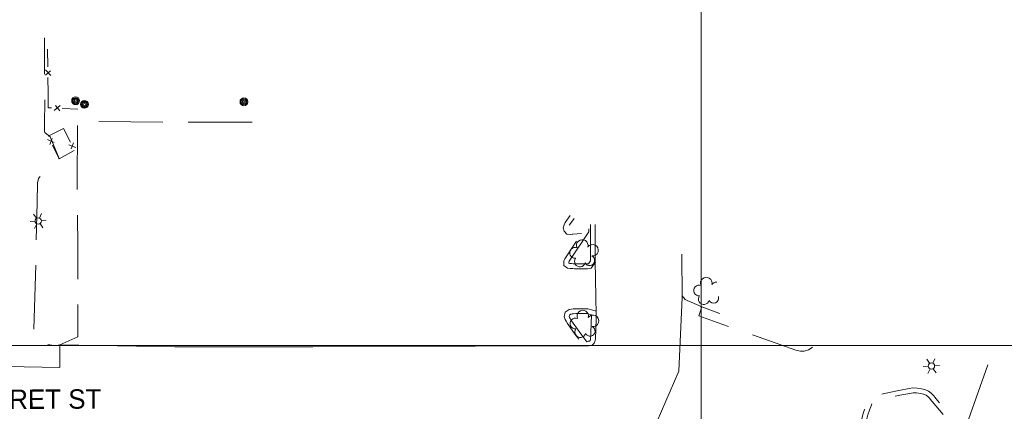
# Model space of a CAD drawing. Header units: feet. Extents: x 386237 to 388503, y 96958 to 98533.
# Tile 14 of 15: x 387648 to 388156, y 97966 to 98168. Entities that reach past the tile are written whole.
import ezdxf

# ---------------------------------------------------------------- set-up
doc = ezdxf.new("R2010")
doc.units = ezdxf.units.FT
doc.header["$MEASUREMENT"] = 0
doc.linetypes.add('DGN Style 3', pattern=[46.134438, 32.95317, -13.181268])
doc.linetypes.add('DGN Style 5', pattern=[23.067219, 9.885951, -13.181268])
for name, color, linetype, lineweight in [('E_DWY', 3, 'DGN Style 3', 0), ('E_LAND_Vegetation', 20, 'Continuous', 0), ('E_MAP_GridLines', 150, 'Continuous', 0), ('E_MAP_Limits', 20, 'DGN Style 3', 0), ('E_MISCPROP', 43, 'Continuous', 0), ('E_MISCPROP_Railing', 43, 'Continuous', 0), ('E_PATH_Sidewalk', 3, 'DGN Style 5', 0), ('E_RDWY', 30, 'Continuous', 13), ('E_RDWY_Name', 30, 'Continuous', 0)]:
    doc.layers.add(name, color=color, linetype=linetype, lineweight=lineweight)
doc.styles.add('Style-IGR_FONT_0', font='IGR_FONT_0.shx')

# ---------------------------------------------------------------- blocks, each defined once
blk = doc.blocks.new('POLE_4')
at = {"layer": 'E_MISCPROP', "color": 1, "linetype": 'Continuous', "lineweight": 0}
for centre, radius in [((-0.01, 0.02), 2.02), ((-0.01, 0.03), 1.52), ((0, -0.01), 1.01), ((0, 0), 0.502)]:
    blk.add_circle(centre, radius, dxfattribs=at)
blk = doc.blocks.new('LTP_4')
at = {"layer": 'E_MISCPROP', "color": 1, "linetype": 'Continuous', "lineweight": 0}
for p, q in [((-1.63, 0.07), (-4.24, 0.14)), ((-0.8, 1.43), (-2, 3.73)), ((0.9, 1.42), (2.27, 3.65)), ((-0.88, -1.42), (-2.24, -3.61)), ((0.76, -1.47), (2, -3.65)), ((1.64, -0.02), (4.16, -0.09))]:
    blk.add_line(p, q, dxfattribs=at)
blk.add_circle((0, 0), 1.64, dxfattribs=at)
blk = doc.blocks.new('LTP_9')
at = {"layer": 'E_MISCPROP', "color": 1, "linetype": 'Continuous', "lineweight": 0}
for p, q in [((-1.63, 0.07), (-4.24, 0.14)), ((-0.8, 1.43), (-2, 3.73)), ((0.9, 1.42), (2.27, 3.65)), ((-0.88, -1.42), (-2.24, -3.61)), ((0.76, -1.47), (2, -3.65)), ((1.64, -0.02), (4.16, -0.09))]:
    blk.add_line(p, q, dxfattribs=at)
blk.add_circle((0, 0), 1.64, dxfattribs=at)
blk = doc.blocks.new('TREE_5')
at = {"layer": 'E_LAND_Vegetation', "color": 94, "linetype": 'Continuous', "lineweight": 0}
for centre, radius, start, end in [((-1.47, 4.28), 2.78, 1.3944, 209.1674), ((3.57, 2.42), 2.97, 278.4235, 139.6574), ((-4.47, 0.2), 2.78, 78.0714, 279.0825), ((-2.01, -4.2), 2.61, 140.7796, 358.7122), ((3.46, -3.43), 2.97, 196.0743, 79.0476)]:
    blk.add_arc(centre, radius, start, end, dxfattribs=at)

msp = doc.modelspace()

# ---------------------------------------------------------------- linework, layer by layer
at = {"layer": 'E_DWY', "color": 2, "linetype": 'DGN Style 3', "lineweight": 0, "flags": 128}
for points in [[(387768.17, 98115.21), (387727.04, 98115.14), (387678.03, 98115.54), (387677.75, 98082.95), (387678.09, 98050.97), (387678.23, 98015.09), (387678.2, 98004.59), (387668.82, 98000.41), (387666.9, 98000.07), (387664.73, 98000.17), (387659.99, 98000.98), (387657.75, 98001.72), (387656.29, 98002.32), (387655.6, 98003.22), (387655.32, 98004), (387655.8, 98019.59), (387656.47, 98043.31), (387657.19, 98073.74), (387657.39, 98083.88), (387657.92, 98086.17), (387658.36, 98086.88), (387660.99, 98090.23), (387665.74, 98094.67), (387668.5, 98096.45), (387663.8, 98107.56), (387661.09, 98109.87), (387660.91, 98110.22), (387661, 98117.47), (387661.12, 98122.97), (387660.95, 98131.89), (387661.02, 98158.62)], [(387938.24, 98057.77), (387933.79, 98057.46), (387933.37, 98057.39), (387932.42, 98057.25), (387930.56, 98057.43), (387929.19, 98058.95), (387928.77, 98060.75), (387929.21, 98062.19), (387929.8, 98063.48), (387932.35, 98067.02)], [(387942.84, 98043.76), (387941.79, 98042.19), (387941.16, 98042.07), (387934.65, 98042.13), (387933.84, 98042.18), (387933.07, 98042.24), (387932.46, 98042.24), (387931.95, 98042.29), (387931.59, 98042.55), (387931.6, 98043.03), (387931.83, 98043.46), (387932.13, 98043.97), (387941.92, 98058.6), (387942.05, 98060.54), (387933.52, 98059.95), (387932.99, 98059.87), (387932.35, 98059.77), (387931.77, 98059.82), (387931.48, 98060.15), (387931.36, 98060.66), (387931.55, 98061.29), (387931.97, 98062.21), (387934.38, 98065.56)], [(387945.35, 98043.1), (387944.92, 98042.37), (387943.28, 98039.93), (387941.38, 98039.56), (387934.55, 98039.63), (387933.67, 98039.69), (387932.98, 98039.74), (387932.33, 98039.74), (387931.02, 98039.87), (387929.06, 98041.3), (387929.11, 98043.68), (387929.66, 98044.68), (387930.01, 98045.3), (387938.32, 98057.72)], [(387990.2, 98025.57), (387991.73, 98023.83), (387992.83, 98023.18), (387994.79, 98022.33), (388000.35, 98020.06), (387998.8, 98015.36), (388008.18, 98011.95), (388021.8, 98007.14), (388029.9, 98004.28), (388041.17, 98000.39), (388048.85, 97997.66), (388051.23, 97997.07), (388053.11, 97997.11), (388055.46, 97997.83), (388057.3, 97998.97), (388058.09, 98000.04), (388058.94, 98001.49), (388059.5, 98002.95), (388059.78, 98003.81), (388059.9, 98004.38), (388059.88, 98005.48), (388059.71, 98005.9), (388059.37, 98006.49), (388058.11, 98007.98), (388057.21, 98008.59), (388057.12, 98008.63)], [(387945.76, 98017.72), (387944.02, 98018.26), (387941.47, 98019.03), (387939.15, 98019.01), (387937.97, 98019.03), (387936.66, 98019.01), (387935.21, 98019), (387933.92, 98018.87), (387933.1, 98018.79), (387931.82, 98018.6), (387929.75, 98017.24), (387929.26, 98014.84), (387929.81, 98013.39), (387930.29, 98012.64), (387930.99, 98011.46), (387934.96, 98005.75), (387936.33, 98003.93), (387938.88, 98000.52), (387939.35, 97999.87)], [(387943.3, 98015.86), (387941.11, 98016.53), (387939.13, 98016.51), (387937.97, 98016.53), (387936.7, 98016.51), (387935.34, 98016.5), (387934.16, 98016.38), (387933.41, 98016.31), (387932.74, 98016.21), (387932, 98015.72), (387931.86, 98015.05), (387932.06, 98014.52), (387932.42, 98013.95), (387933.09, 98012.8), (387936.99, 98007.21), (387938.33, 98005.43), (387940.88, 98002.02)], [(388105.39, 97949.3), (388087.7, 97955.69), (388086.51, 97956.14), (388085.57, 97956.64), (388084.66, 97957.19), (388083.84, 97957.98), (388083.14, 97959.12), (388082.76, 97960.68), (388082.96, 97962.12), (388083.32, 97963.77), (388083.85, 97965.55), (388084.39, 97967.03), (388084.79, 97968.09), (388085.18, 97969.08), (388085.47, 97969.82), (388085.77, 97970.74), (388086.08, 97971.59), (388086.98, 97973.16), (388088.37, 97973.94), (388089.33, 97974.2), (388090.06, 97974.38), (388094.62, 97975.3), (388102.03, 97976.94), (388107.31, 97977.84), (388109.3, 97978.23), (388111.47, 97978.07), (388113.74, 97977.7), (388115.51, 97977.4), (388117.44, 97976.57), (388118.82, 97975.5), (388119.96, 97974.27), (388120.79, 97973.19), (388121.18, 97972.77), (388126.78, 97966.05)], [(388106.24, 97951.65), (388088.57, 97958.03), (388087.54, 97958.42), (388086.81, 97958.81), (388086.2, 97959.19), (388085.8, 97959.56), (388085.47, 97960.09), (388085.3, 97960.81), (388085.42, 97961.68), (388085.74, 97963.15), (388086.23, 97964.76), (388086.74, 97966.17), (388087.12, 97967.2), (388087.5, 97968.16), (388087.83, 97968.98), (388088.13, 97969.92), (388088.35, 97970.54), (388088.8, 97971.31), (388089.33, 97971.61), (388089.96, 97971.78), (388090.6, 97971.94), (388095.14, 97972.86), (388102.51, 97974.49), (388107.76, 97975.38), (388109.46, 97975.71), (388111.18, 97975.59), (388113.34, 97975.24), (388114.8, 97974.99), (388116.16, 97974.4), (388117.13, 97973.65), (388118.05, 97972.66), (388118.88, 97971.58), (388119.29, 97971.13), (388124.86, 97964.45)]]:
    msp.add_lwpolyline(points, dxfattribs=at)
at = {"layer": 'E_LAND_Vegetation', "color": 94, "linetype": 'Continuous', "lineweight": 0}
for centre, radius, start, end in [((388002.63, 98032.25), 2.97, 344.41, 205.6439), ((387998.88, 98028.4), 2.78, 67.3809, 275.1539), ((388007.93, 98029.76), 2.97, 87.9133, 145.0341), ((388001.39, 98024), 2.78, 144.0579, 345.0689), ((388006.41, 98024.46), 2.61, 206.766, 17.3093)]:
    msp.add_arc(centre, radius, start, end, dxfattribs=at)
at = {"layer": 'E_MAP_GridLines', "color": 213, "linetype": 'Continuous', "lineweight": 0}
for p, q in [((388000, 97000), (388000, 98500)), ((386500, 98000), (388500, 98000))]:
    msp.add_line(p, q, dxfattribs=at)
at = {"layer": 'E_MAP_Limits', "color": 3, "linetype": 'DGN Style 3', "lineweight": 0, "flags": 128}
msp.add_lwpolyline([(388147.95, 97990.03), (388090.25, 97825.59), (387725.2, 97143.01)], dxfattribs=at)
at = {"layer": 'E_MISCPROP_Railing', "color": 43, "linetype": 'Continuous', "lineweight": 0}
for p, q in [((387664.16, 98139.22), (387661.47, 98142.23)), ((387661.51, 98139.33), (387664.07, 98141.65)), ((387669.11, 98123.72), (387665.96, 98121.21)), ((387668.86, 98121.08), (387666.69, 98123.77)), ((387665.99, 98104.69), (387662.45, 98106.2)), ((387663.66, 98103.71), (387664.94, 98106.75)), ((387673.58, 98103.5), (387677.17, 98102.1)), ((387675.89, 98104.56), (387674.7, 98101.47))]:
    msp.add_line(p, q, dxfattribs=at)
at = {"layer": 'E_MISCPROP_Railing', "color": 43, "linetype": 'Continuous', "lineweight": 0, "flags": 128}
for points in [[(387662.68, 98143.64), (387662.57, 98152.88)], [(387662.84, 98130.13), (387662.75, 98138.26)], [(387664.62, 98122.5), (387662.93, 98122.57), (387662.84, 98130.13)], [(387678.12, 98121.9), (387670, 98122.26)], [(387662.93, 98107.91), (387662.89, 98107.99), (387670.75, 98111.84)], [(387670.75, 98111.84), (387674.36, 98104.94)], [(387668.54, 98096.28), (387665.16, 98103.28)], [(387676.29, 98100.51), (387668.52, 98096.27)]]:
    msp.add_lwpolyline(points, dxfattribs=at)
at = {"layer": 'E_PATH_Sidewalk', "color": 2, "linetype": 'DGN Style 5', "lineweight": 0, "flags": 128}
msp.add_lwpolyline([(388000.35, 98020.06), (388007.27, 98017.44), (388009.58, 98016.48), (388009.69, 98016.63), (388011.64, 98022.14)], dxfattribs=at)
at = {"layer": 'E_RDWY', "color": 30, "linetype": 'Continuous', "lineweight": 13, "flags": 128}
for points in [[(387942.78, 98062.39), (387942.84, 98043.76)], [(387945.28, 98062.4), (387945.34, 98043.77)], [(387990.02, 98047.06), (387990.21, 98024.83), (387988.39, 97986.78), (387977.31, 97961.08)], [(387941.81, 97999.86), (387943.52, 98000.11), (387944.76, 98001.22), (387945.26, 98002.59), (387945.37, 98003.74), (387945.44, 98004.58), (387945.49, 98005.48), (387945.53, 98006.43), (387945.8, 98015.79), (387945.34, 98043.77)], [(387940.88, 98002.02), (387941.28, 98002.11), (387941.71, 98002.21), (387942.29, 98002.36), (387942.62, 98002.67), (387942.8, 98003.15), (387942.88, 98003.96), (387942.95, 98004.76), (387942.99, 98005.59), (387943.03, 98006.52), (387943.3, 98015.86)], [(387668.82, 98000.41), (387668.87, 97988.72), (387641.28, 97989.24), (387597.56, 97989.48), (387544.26, 97989.95), (387502.65, 97990.31), (387476.02, 97990.31), (387475.71, 97991.92)], [(387668.82, 98000.41), (387728.21, 97999.42), (387799.55, 97999.44), (387883.31, 97999.73), (387930.77, 97999.9), (387941.81, 97999.86)]]:
    msp.add_lwpolyline(points, dxfattribs=at)

# ---------------------------------------------------------------- block references
at = {"layer": 'E_LAND_Vegetation', "color": 94, "linetype": 'Continuous', "lineweight": 0, "xscale": 0.9999977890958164, "yscale": 0.9999977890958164, "zscale": 0.9999977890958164, "rotation": 65.98647350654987}
for p in [(387939.38, 98047.38), (387939.59, 98011)]:
    msp.add_blockref('TREE_5', p, dxfattribs=at)
at = {"layer": 'E_MISCPROP', "color": 1, "linetype": 'Continuous', "lineweight": 0}
for name, p, xscale, yscale, zscale, rotation in [('POLE_4', (387677.03, 98126.23), 0.9999993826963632, 0.9999993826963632, 0.9999993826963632, 66.22405262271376), ('POLE_4', (387681.6, 98124.35), 0.9999993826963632, 0.9999993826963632, 0.9999993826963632, 66.22405262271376), ('POLE_4', (387763.94, 98125.67), 0.9999993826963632, 0.9999993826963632, 0.9999993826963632, 66.22405262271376), ('LTP_4', (387657.7, 98064.26), 0.9999993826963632, 0.9999993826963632, 0.9999993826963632, 66.22405262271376), ('LTP_9', (388118.89, 97989.47), 1.000001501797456, 1.000001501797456, 1.000001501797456, 66.19203185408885)]:
    msp.add_blockref(name, p, dxfattribs=dict(at, xscale=xscale, yscale=yscale, zscale=zscale, rotation=rotation))

# ---------------------------------------------------------------- texts
at = {"layer": 'E_RDWY_Name', "color": 30, "linetype": 'Continuous', "lineweight": 0, "style": 'Style-IGR_FONT_0', "width": 0.999823}
msp.add_text('MARGARET ST', height=10, rotation=0.2263, dxfattribs=at).set_placement((387593.75, 97967.13))

doc.saveas('drawing.dxf')
